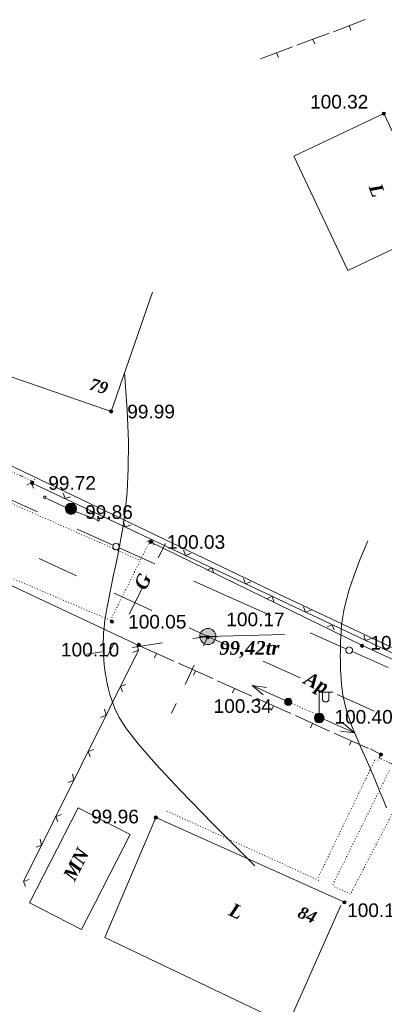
# Model space of a CAD drawing. Header units: millimetres. Extents: x 9396 to 25236, y 15106 to 31102.
# Tile 121 of 256: x 11647 to 11692, y 15815 to 15937. Entities that reach past the tile are written whole.
import ezdxf
from ezdxf.enums import TextEntityAlignment as Align

# ---------------------------------------------------------------- set-up
doc = ezdxf.new("R2010")
doc.units = ezdxf.units.MM
for name, pattern in [('DIVIDE', [1.25, 0.5, -0.25, 0, -0.25, 0, -0.25]), ('DOT', [0.25, 0, -0.25]), ('HIDDEN', [0.375, 0.25, -0.125])]:
    doc.linetypes.add(name, pattern=pattern)
for name, color, linetype, lineweight, true_color in [('1001010', 7, 'Continuous', 9, 0x000000), ('10010110', 7, 'Continuous', 20, 0xa25100), ('1060000', 7, 'Continuous', 9, 0x000000), ('1070000', 7, 'DOT', 9, 0x000000), ('2030003', 7, 'Continuous', 9, 0x000000), ('2030012', 7, 'Continuous', 9, 0x000000), ('2030023', 7, 'Continuous', 9, 0x000000), ('21100200', 7, 'HIDDEN', 0, 0x800080), ('3000105', 7, 'DIVIDE', 9, 0x000000), ('3000113', 7, 'Continuous', 9, 0x000000), ('3000220', 7, 'Continuous', 9, 0x000000), ('3000260', 7, 'Continuous', 9, 0x000000), ('5010210', 7, 'Continuous', 20, 0x008000), ('5010420', 7, 'Continuous', 9, 0x000000), ('6011210', 1, 'Continuous', 9, 0xff0000), ('8010110', 7, 'Continuous', 20, 0x0080ff), ('8010120', 7, 'Continuous', 20, 0x0080ff), ('9010110', 7, 'Continuous', 9, 0x000000), ('9010120', 7, 'Continuous', 20, 0x000000)]:
    doc.layers.add(name, color=color, linetype=linetype, lineweight=lineweight, true_color=true_color)
doc.styles.add('10', font='timesbi.ttf', dxfattribs={"height": 0.001481})
doc.styles.add('12', font='timesbi.ttf', dxfattribs={"height": 0.001693})
doc.styles.add('3', font='timesbi.ttf', dxfattribs={"height": 0.001693})
doc.styles.add('9', font='timesbi.ttf', dxfattribs={"height": 0.001693})
doc.styles.add('F2', font='arial.ttf', dxfattribs={"height": 0.001693})

# ---------------------------------------------------------------- blocks, each defined once
blk = doc.blocks.new('SYMBOL21100200')
at = {"true_color": 0x800080}
h = blk.add_hatch(color=216, dxfattribs=at)
edge = h.paths.add_edge_path()
edge.add_arc((0, 0), 0.1, 0, 360)
at = {"color": 216, "linetype": 'Continuous', "lineweight": 0, "true_color": 0x800080}
blk.add_circle((0, 0), 0.1, dxfattribs=at)
blk = doc.blocks.new('SYMBOL2030003')
at = {"true_color": 0xffffff}
h = blk.add_hatch(color=7, dxfattribs=at)
edge = h.paths.add_edge_path()
edge.add_arc((0, 0), 0.3, 0, 360)
at = {"true_color": 0x000000}
h = blk.add_hatch(color=18, dxfattribs=at)
edge = h.paths.add_edge_path()
edge.add_arc((0, 0), 0.1, 0, 360)
at = {"color": 18, "linetype": 'Continuous', "lineweight": 0, "true_color": 0x000000, "flags": 128}
for points in [[(0, 0.3), (0, 1.75)], [(0, 1.6), (0.85, 1.6)], [(0.2, 1.6), (0.2, 1.1), (0.3, 1), (0.5, 1), (0.6, 1.1), (0.6, 1.6)]]:
    blk.add_lwpolyline(points, dxfattribs=at)
at = {"color": 18, "linetype": 'Continuous', "lineweight": 0, "true_color": 0x000000}
for radius in [0.3, 0.1]:
    blk.add_circle((0, 0), radius, dxfattribs=at)
blk = doc.blocks.new('SYMBOL2030012')
at = {"true_color": 0xffffff}
h = blk.add_hatch(color=7, dxfattribs=at)
edge = h.paths.add_edge_path()
edge.add_arc((0, 0), 0.225, 0, 360)
at = {"true_color": 0x000000}
h = blk.add_hatch(color=18, dxfattribs=at)
edge = h.paths.add_edge_path()
edge.add_arc((0, 0), 0.05, 0, 360)
at = {"color": 18, "linetype": 'Continuous', "lineweight": 0, "true_color": 0x000000}
for radius in [0.225, 0.05]:
    blk.add_circle((0, 0), radius, dxfattribs=at)
blk = doc.blocks.new('SYMBOL5010420')
at = {"true_color": 0xffffff}
h = blk.add_hatch(color=7, dxfattribs=at)
edge = h.paths.add_edge_path()
edge.add_arc((0, 0), 0.5, 0, 360)
at = {"color": 18, "linetype": 'Continuous', "lineweight": 9, "true_color": 0x000000, "flags": 128}
blk.add_lwpolyline([(-0.5, 0), (0.5, 0)], dxfattribs=at)
at = {"color": 18, "linetype": 'Continuous', "lineweight": 9, "true_color": 0x000000}
blk.add_circle((0, 0), 0.5, dxfattribs=at)
blk = doc.blocks.new('SYMBOL2030023')
at = {"true_color": 0xffffff}
h = blk.add_hatch(color=7, dxfattribs=at)
edge = h.paths.add_edge_path()
edge.add_arc((0, 0), 0.35, 0, 360)
at = {"color": 18, "linetype": 'Continuous', "lineweight": 0, "true_color": 0x000000}
blk.add_circle((0, 0), 0.35, dxfattribs=at)

msp = doc.modelspace()

# ---------------------------------------------------------------- linework, layer by layer
at = {"layer": '1001010', "color": 253}
for p, q in [((11663.28, 15902.95, 48.1), (11658.15, 15888.14, 48.1)), ((11687.11, 15827.26, 9.29), (11663.71, 15837.78, 9.29))]:
    msp.add_line(p, q, dxfattribs=at)
for points in [[(11698.71, 15910.94, 15.81), (11692.01, 15925.1, 15.81), (11680.84, 15919.82, 15.81)], [(11680.84, 15919.82, 15.81), (11687.53, 15905.66, 15.81), (11698.71, 15910.94, 15.81)], [(11658.15, 15888.14, 48.1), (11626.38, 15899.15, 32.88), (11631.51, 15913.96, 32.88)], [(11654.05, 15838.96, 24.2), (11648.02, 15827.2, 24.2), (11654.46, 15823.89, 24.2)], [(11654.46, 15823.89, 24.2), (11660.5, 15835.65, 24.2), (11654.05, 15838.96, 24.2)], [(11663.71, 15837.78, 9.29), (11657.36, 15822.91, 9.29), (11680.08, 15812.04, 9.29), (11686.66, 15826.86, 9.29)]]:
    msp.add_polyline3d(points, dxfattribs=at)
at = {"layer": '10010110'}
for points in [[(11659.82, 15892.96, 48.1), (11660.15, 15888.36, 48.56), (11660.29, 15884.41, 47.63), (11660.27, 15881.03, 45.71), (11660.13, 15878.16, 43.18), (11659.9, 15875.73, 40.44), (11659.6, 15873.66, 37.88), (11659.28, 15871.89, 35.9), (11658.96, 15870.34, 34.88), (11658.67, 15868.96, 35.09), (11658.41, 15867.72, 36.37), (11658.18, 15866.61, 38.4), (11657.98, 15865.62, 40.9), (11657.8, 15864.72, 43.56), (11657.65, 15863.91, 46.08), (11657.53, 15863.18, 48.16), (11657.42, 15862.5, 49.52), (11657.33, 15861.87, 49.91), (11657.27, 15861.28, 49.43), (11657.21, 15860.71, 48.22), (11657.18, 15860.16, 46.44), (11657.16, 15859.62, 44.24), (11657.16, 15859.08, 41.78), (11657.17, 15858.52, 39.2), (11657.19, 15857.95, 36.66), (11657.23, 15857.35, 34.3), (11657.29, 15856.72, 32.18), (11657.37, 15856.05, 30.33), (11657.48, 15855.35, 28.81), (11657.61, 15854.62, 27.66), (11657.79, 15853.85, 26.91), (11658, 15853.05, 26.61), (11658.26, 15852.2, 26.81), (11658.6, 15851.3, 27.52), (11659.14, 15850.2, 28.72), (11660.06, 15848.79, 30.35), (11661.52, 15846.9, 32.35), (11663.68, 15844.4, 34.68), (11666.71, 15841.15, 37.27), (11670.76, 15837, 40.08), (11676, 15831.8, 43.05)], [(11692.32, 15838.99, 49.89), (11691.95, 15839.93, 51.38), (11691.57, 15840.87, 53.07), (11691.19, 15841.81, 54.94), (11690.8, 15842.76, 57.02), (11690.4, 15843.7, 59.31), (11689.99, 15844.63, 61.82), (11689.57, 15845.56, 64.56), (11689.17, 15846.47, 67.55), (11688.77, 15847.37, 70.81), (11688.4, 15848.25, 74.36), (11688.05, 15849.11, 78.21), (11687.74, 15849.95, 82.38), (11687.47, 15850.75, 86.89), (11687.25, 15851.53, 91.73), (11687.07, 15852.27, 96.81), (11686.93, 15852.98, 102), (11686.83, 15853.67, 107.21), (11686.75, 15854.33, 112.3), (11686.7, 15854.96, 117.17), (11686.67, 15855.57, 121.69), (11686.64, 15856.16, 125.75), (11686.62, 15856.73, 129.2), (11686.61, 15857.28, 131.73), (11686.6, 15857.83, 132.99), (11686.61, 15858.39, 132.64), (11686.62, 15858.97, 130.33), (11686.64, 15859.57, 125.72), (11686.67, 15860.21, 118.45), (11686.71, 15860.9, 108.19), (11686.77, 15861.64, 95.04), (11686.87, 15862.48, 80.97), (11687.04, 15863.47, 68.39), (11687.32, 15864.64, 59.72), (11687.72, 15866.05, 57.37), (11688.28, 15867.73, 63.77), (11689.03, 15869.73, 81.32), (11690, 15872.09, 112.46)]]:
    msp.add_polyline3d(points, dxfattribs=at)
at = {"layer": '1060000', "color": 253}
msp.add_line((11670.16, 15860.24, 8.66), (11679.69, 15860.5, 15.85), dxfattribs=at)
msp.add_polyline3d([(11737.58, 15843.86, 8.04), (11727.53, 15843.21, 9.18), (11719.74, 15845.15, 9.18), (11689.35, 15859.12, 9.18), (11662.89, 15872.03, 9.18)], dxfattribs=at)
at = {"layer": '1070000', "color": 253}
for p, q in [((11658.06, 15862.24, 55.5), (11662.95, 15872.06, 55.5)), ((11683.88, 15850.46, 17.19), (11680.14, 15852.13, 23.4)), ((11690.9, 15844.92, 48.45), (11683.76, 15830.13, 48.45)), ((11692.7, 15843.63, 56.77), (11685.6, 15829.3, 40.14)), ((11695.27, 15842.54, 40.14), (11687.87, 15828.28, 40.14)), ((11683.94, 15829.98, 40.14), (11665.06, 15838.58, 40.14)), ((11687.87, 15828.28, 40.14), (11685.71, 15829.25, 40.14))]:
    msp.add_line(p, q, dxfattribs=at)
for points in [[(11565.6, 15912.4, 35.16), (11639.39, 15879.56, 5.04), (11661.53, 15869.77, 5.04)], [(11658.06, 15862.24, 66.13), (11625.73, 15876.08, 46.42), (11624.7, 15874.54, 44.87)]]:
    msp.add_polyline3d(points, dxfattribs=at)
at = {"layer": '3000105', "color": 253}
for p, q in [((11648.53, 15879.43, 11.17), (11639.92, 15883.35, 116.46)), ((11648.32, 15878.98, 63.81), (11648.78, 15879.98, 63.81)), ((11691.62, 15845.63, 74.71), (11691.16, 15844.63, 74.71)), ((11693.09, 15844.41, 23.6), (11691.41, 15845.18, 125.81))]:
    msp.add_line(p, q, dxfattribs=at)
at = {"layer": '3000113', "color": 253}
msp.add_line((11691.65, 15845.59, 125.81), (11690.34, 15846.3, 125.81), dxfattribs=at)
msp.add_polyline3d([(11661.66, 15859.09, 9.97), (11635.84, 15871.19, 70.52), (11634.42, 15871.2, 70.52)], dxfattribs=at)
at = {"layer": '3000220', "color": 253}
for p, q in [((11689.71, 15936.76, 9.18), (11685.74, 15935.27, 9.18)), ((11685.2, 15935.07, 9.18), (11681.22, 15933.58, 9.18)), ((11687.72, 15936.02, 9.18), (11687.93, 15935.46, 9.18)), ((11683.21, 15934.32, 9.18), (11683.42, 15933.76, 9.18)), ((11680.68, 15933.38, 9.18), (11676.71, 15931.89, 9.18)), ((11678.7, 15932.63, 9.18), (11678.91, 15932.07, 9.18)), ((11665.92, 15857.18, 18.92), (11661.66, 15859.09, 18.92)), ((11663.79, 15858.13, 18.92), (11663.55, 15857.59, 18.92)), ((11670.76, 15855.01, 18.92), (11666.5, 15856.92, 18.92)), ((11668.63, 15855.97, 18.92), (11668.39, 15855.42, 18.92)), ((11675.6, 15852.84, 18.92), (11671.34, 15854.75, 18.92)), ((11673.47, 15853.8, 18.92), (11673.23, 15853.25, 18.92)), ((11680.44, 15850.68, 18.92), (11676.18, 15852.58, 18.92)), ((11678.31, 15851.63, 18.92), (11678.07, 15851.08, 18.92)), ((11685.28, 15848.51, 18.92), (11681.02, 15850.42, 18.92)), ((11683.15, 15849.46, 18.92), (11682.91, 15848.91, 18.92)), ((11690.12, 15846.34, 18.92), (11685.86, 15848.25, 18.92)), ((11687.99, 15847.29, 18.92), (11687.75, 15846.75, 18.92))]:
    msp.add_line(p, q, dxfattribs=at)
at = {"layer": '3000260', "color": 253}
for p, q in [((11719.61, 15845.66, 124.37), (11648.34, 15879.27, 108.54)), ((11661.55, 15858.53, 39.12), (11647.31, 15829.92, 9.29))]:
    msp.add_line(p, q, dxfattribs=at)
for points in [[(11648.5, 15878.65, 116.46), (11648.28, 15879.3, 116.46), (11647.66, 15879.04, 116.46)], [(11653.12, 15877.57, 116.46), (11652.43, 15877.34, 116.46), (11652.19, 15878.01, 116.46)], [(11655.96, 15875.13, 116.46), (11655.75, 15875.78, 116.46), (11655.12, 15875.52, 116.46)], [(11660.59, 15874.05, 116.46), (11659.9, 15873.82, 116.46), (11659.65, 15874.49, 116.46)], [(11663.43, 15871.61, 116.46), (11663.21, 15872.26, 116.46), (11662.59, 15872, 116.46)], [(11668.05, 15870.53, 116.46), (11667.36, 15870.3, 116.46), (11667.12, 15870.97, 116.46)], [(11670.89, 15868.09, 116.46), (11670.67, 15868.74, 116.46), (11670.05, 15868.48, 116.46)], [(11675.51, 15867.01, 116.46), (11674.82, 15866.78, 116.46), (11674.58, 15867.45, 116.46)], [(11678.35, 15864.57, 116.46), (11678.14, 15865.22, 116.46), (11677.51, 15864.96, 116.46)], [(11682.98, 15863.49, 116.46), (11682.29, 15863.27, 116.46), (11682.04, 15863.93, 116.46)], [(11685.82, 15861.05, 116.46), (11685.6, 15861.7, 116.46), (11684.98, 15861.44, 116.46)], [(11690.44, 15859.97, 116.46), (11689.75, 15859.75, 116.46), (11689.51, 15860.41, 116.46)], [(11661.35, 15859.26, 24.2), (11661.54, 15858.52, 24.2), (11660.85, 15858.25, 24.2)], [(11659.99, 15854.28, 24.2), (11659.31, 15854.04, 24.2), (11659.54, 15853.38, 24.2)], [(11657.34, 15851.2, 24.2), (11657.53, 15850.47, 24.2), (11656.84, 15850.19, 24.2)], [(11655.98, 15846.22, 24.2), (11655.3, 15845.98, 24.2), (11655.53, 15845.32, 24.2)], [(11653.33, 15843.14, 24.2), (11653.52, 15842.41, 24.2), (11652.83, 15842.14, 24.2)], [(11651.97, 15838.16, 24.2), (11651.29, 15837.92, 24.2), (11651.52, 15837.26, 24.2)], [(11649.32, 15835.08, 24.2), (11649.51, 15834.35, 24.2), (11648.82, 15834.08, 24.2)], [(11647.96, 15830.1, 24.2), (11647.28, 15829.86, 24.2), (11647.5, 15829.2, 24.2)]]:
    msp.add_polyline3d(points, dxfattribs=at)
at = {"layer": '5010210'}
for p, q in [((11649.2, 15869.91, 31.96), (11651.53, 15868.83, 31.96)), ((11651.53, 15868.83, 31.96), (11653.86, 15867.76, 31.96)), ((11663.18, 15863.47, 31.96), (11658.52, 15865.61, 31.96)), ((11667.83, 15861.32, 31.96), (11670.16, 15860.25, 31.96)), ((11664.51, 15859.43, 48.08), (11660.75, 15858.88, 48.08)), ((11668.28, 15859.97, 48.08), (11670.16, 15860.25, 48.08)), ((11669.6, 15859.06, 48.08), (11670.16, 15860.25, 48.08)), ((11670.16, 15860.25, 48.08), (11672.46, 15859.22, 48.08)), ((11655.1, 15858.06, 48.08), (11656.98, 15858.33, 48.08)), ((11681.63, 15855.1, 48.08), (11677.04, 15857.16, 48.08)), ((11668.47, 15856.67, 48.08), (11667.34, 15854.29, 48.08)), ((11686.22, 15853.04, 48.08), (11688.51, 15852.01, 48.08)), ((11665.65, 15850.72, 48.08), (11666.22, 15851.91, 48.08)), ((11688.51, 15852.01, 48.08), (11690.81, 15850.98, 48.08))]:
    msp.add_line(p, q, dxfattribs=at)
at = {"layer": '6011210'}
for p, q in [((11680.14, 15852.13, 72.47), (11675.67, 15854.14, 72.47)), ((11683.88, 15850.27, 40.14), (11688.36, 15848.28, 40.14))]:
    msp.add_line(p, q, dxfattribs=at)
for points in [[(11677.02, 15852.99, 72.47), (11675.67, 15854.14, 72.47), (11675.67, 15854.14, 72.47), (11677.43, 15853.9, 72.47)], [(11687.01, 15849.43, 40.14), (11688.36, 15848.28, 40.14), (11688.36, 15848.28, 40.14), (11686.61, 15848.51, 40.14)]]:
    msp.add_polyline3d(points, dxfattribs=at)
at = {"layer": '8010110'}
msp.add_line((11725.56, 15843.47, 176.2), (11678.97, 15865.5, 40.88), dxfattribs=at)
msp.add_polyline3d([(11678.97, 15865.5, 43.35), (11604.29, 15901.26, 78.62), (11572.55, 15913.75, 108.54)], dxfattribs=at)
at = {"layer": '8010120'}
for p, q in [((11663.98, 15870.01, 44.87), (11664.88, 15871.77, 44.87)), ((11662.18, 15866.51, 44.87), (11660.37, 15863, 44.87)), ((11657.67, 15857.74, 44.87), (11658.57, 15859.49, 44.87))]:
    msp.add_line(p, q, dxfattribs=at)
at = {"layer": '9010110', "color": 253}
for q in [(11650.18, 15877.37, 100.34), (11656.26, 15874.81, 100.34)]:
    msp.add_line((11653.16, 15875.96, 100.34), q, dxfattribs=at)
for points in [[(11650.06, 15877.5, 100.34), (11650.04, 15877.57, 100.34), (11649.99, 15877.63, 100.34), (11649.91, 15877.65, 100.34), (11649.84, 15877.63, 100.34), (11649.78, 15877.57, 100.34), (11649.76, 15877.5, 100.34), (11649.78, 15877.42, 100.34), (11649.84, 15877.37, 100.34), (11649.91, 15877.35, 100.34), (11649.99, 15877.37, 100.34), (11650.04, 15877.42, 100.34), (11650.06, 15877.5, 100.34)], [(11656.69, 15874.71, 100.34), (11656.67, 15874.78, 100.34), (11656.62, 15874.84, 100.34), (11656.54, 15874.86, 100.34), (11656.47, 15874.84, 100.34), (11656.41, 15874.78, 100.34), (11656.39, 15874.71, 100.34), (11656.41, 15874.63, 100.34), (11656.47, 15874.58, 100.34), (11656.54, 15874.56, 100.34), (11656.62, 15874.58, 100.34), (11656.67, 15874.63, 100.34), (11656.69, 15874.71, 100.34)]]:
    msp.add_polyline3d(points, close=True, dxfattribs=at)
at = {"layer": '9010120', "color": 253}
for p, q in [((11644.27, 15877.81, 9.29), (11649, 15875.71, 9.29)), ((11658.27, 15871.6, 9.29), (11653.92, 15873.53, 9.29)), ((11663.58, 15869.24, 9.29), (11659.14, 15871.22, 9.29)), ((11668.4, 15867.1, 9.29), (11673.23, 15864.96, 9.29)), ((11673.23, 15864.96, 9.29), (11677.96, 15862.86, 9.29)), ((11687.22, 15858.75, 9.29), (11682.88, 15860.67, 9.29)), ((11692.53, 15856.39, 9.29), (11688.09, 15858.36, 9.29))]:
    msp.add_line(p, q, dxfattribs=at)
for points in [[(11658.75, 15870.98, 9.29), (11658.96, 15871.03, 9.29), (11659.11, 15871.18, 9.29), (11659.16, 15871.39, 9.29), (11659.11, 15871.59, 9.29), (11658.96, 15871.74, 9.29), (11658.75, 15871.8, 9.29), (11658.54, 15871.74, 9.29), (11658.39, 15871.59, 9.29), (11658.34, 15871.39, 9.29), (11658.39, 15871.18, 9.29), (11658.54, 15871.03, 9.29), (11658.75, 15870.98, 9.29)], [(11687.7, 15858.12, 9.29), (11687.91, 15858.17, 9.29), (11688.06, 15858.33, 9.29), (11688.11, 15858.53, 9.29), (11688.06, 15858.74, 9.29), (11687.91, 15858.89, 9.29), (11687.7, 15858.94, 9.29), (11687.5, 15858.89, 9.29), (11687.35, 15858.74, 9.29), (11687.29, 15858.53, 9.29), (11687.35, 15858.33, 9.29), (11687.5, 15858.17, 9.29), (11687.7, 15858.12, 9.29)]]:
    msp.add_polyline3d(points, close=True, dxfattribs=at)

# ---------------------------------------------------------------- block references
at = {"layer": '2030003', "color": 253, "xscale": 2, "yscale": 2, "zscale": 2}
msp.add_blockref('SYMBOL2030003', (11683.98, 15850.13, 72.47), dxfattribs=at)
at = {"layer": '2030012', "color": 253, "xscale": 2, "yscale": 2, "zscale": 2}
msp.add_blockref('SYMBOL2030012', (11680.14, 15852.13, 23.4), dxfattribs=at)
at = {"layer": '2030023', "color": 253, "xscale": 2, "yscale": 2, "zscale": 2}
msp.add_blockref('SYMBOL2030023', (11653.16, 15876.08, 60.38), dxfattribs=at)
at = {"layer": '21100200', "xscale": 2, "yscale": 2, "zscale": 2}
for p in [(11692.01, 15925.1, 200.64), (11658.15, 15888.14, 199.98), (11648.34, 15879.28, 199.45), (11653.12, 15875.93, 199.73), (11663.07, 15871.96, 200.07), (11658.26, 15862.07, 200.09), (11670.15, 15860.16, 200.35), (11661.6, 15859.2, 200.19), (11689.3, 15859.08, 201.5), (11680.27, 15852.09, 200.69), (11683.88, 15850.27, 200.8), (11691.65, 15845.59, 201.05), (11663.71, 15837.78, 199.92), (11687.11, 15827.26, 200.22)]:
    msp.add_blockref('SYMBOL21100200', p, dxfattribs=at)
at = {"layer": '5010420', "color": 253, "xscale": 2, "yscale": 2, "zscale": 2}
msp.add_blockref('SYMBOL5010420', (11670.16, 15860.24, 15.85), dxfattribs=at)

# ---------------------------------------------------------------- texts
at = {"layer": '1001010', "color": 253, "style": '9'}
for s, height, rotation, p in [('L', 1.69, 290.1, (11690.89, 15916.32, 15.81)), ('MN', 1.693, 62.8, (11652.86, 15830.15, 24.2)), ('L', 1.69, 336.2, (11672.95, 15826.48, 9.29))]:
    msp.add_text(s, height=height, rotation=rotation, dxfattribs=at).set_placement(p, align=Align.MIDDLE_LEFT)
at = {"layer": '1001010', "color": 1, "true_color": 0xff0000, "style": '10'}
for s, rotation, p in [('79', 343.2, (11655.56, 15891.61, 40.49)), ('84', 337.4, (11681.47, 15826.14, 9.29))]:
    msp.add_text(s, height=1.481, rotation=rotation, dxfattribs=at).set_placement(p, align=Align.MIDDLE_LEFT)
at = {"layer": '21100200', "color": 253, "style": 'F2'}
for s, p in [('100.32', (11682.85, 15926.58, 16.54)), ('99.99', (11660.15, 15888.14, 199.98)), ('99.72', (11650.34, 15879.28, 199.45)), ('99.86', (11654.92, 15875.67, 7.23)), ('100.03', (11665.07, 15871.96, 200.07)), ('100.05', (11660.26, 15862.07, 200.09)), ('100.17', (11672.45, 15862.36, 28.73)), ('100.10', (11651.92, 15858.6, 52.25)), ('100.75', (11690.34, 15859.46, 16.34)), ('100.34', (11670.87, 15851.61, 87.25)), ('100.40', (11685.88, 15850.27, 200.8)), ('99.96', (11655.67, 15837.9, 199.92)), ('100.11', (11687.45, 15826.28, 200.22))]:
    msp.add_text(s, height=1.693, dxfattribs=at).set_placement(p, align=Align.MIDDLE_LEFT)
at = {"layer": '5010210', "color": 253, "style": '3'}
msp.add_text('Ap', height=1.693, rotation=333.3, dxfattribs=at).set_placement((11682.31, 15855.2, 48.08), align=Align.MIDDLE_LEFT)
at = {"layer": '5010420', "color": 253, "style": '12'}
msp.add_text('99,42tr', height=1.693, dxfattribs=at).set_placement((11671.58, 15858.82, 15.85), align=Align.MIDDLE_LEFT)
at = {"layer": '8010120', "color": 253, "style": '3'}
msp.add_text('G', height=1.69, rotation=65.9, dxfattribs=at).set_placement((11661.68, 15866.21, 44.87), align=Align.MIDDLE_LEFT)

doc.saveas('drawing.dxf')
